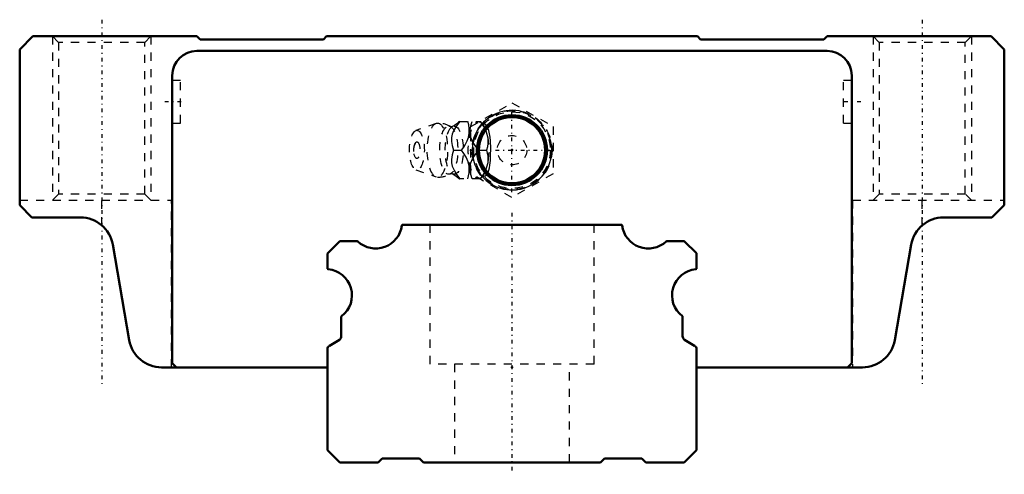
# Model space of a CAD drawing. Header units: millimetres. Extents: x -60 to 60, y -1 to 54.
import ezdxf

# ---------------------------------------------------------------- set-up
doc = ezdxf.new("R2010")
doc.units = ezdxf.units.MM
doc.linetypes.add('Center', pattern=[1.5, 0.45, -0.5, 0.05, -0.5])
doc.linetypes.add('Dashed', pattern=[2, 1, -1])
for name, color, linetype, lineweight in [('2d ConnectionPoints', 7, 'Continuous', 50), ('AM_0', 7, 'Continuous', 50), ('AM_5', 3, 'Continuous', 25), ('AM_7', 7, 'Center', 25), ('AM_9', 6, 'Dashed', 25)]:
    doc.layers.add(name, color=color, linetype=linetype, lineweight=lineweight)

# ---------------------------------------------------------------- blocks, each defined once
blk = doc.blocks.new('1_B_PT1_8_grease_nipple_joint1_SVR_0_in_v1gr7g5ex0c9zgsm2a0cff2at________2')
at = {"layer": 'AM_5', "linetype": 'Dashed'}
blk.add_arc((0, 38.1), 4.28, 75, 15, dxfattribs=at)
at = {"layer": 'AM_7'}
for p, q in [((0, 32.98), (0, 43.22)), ((-5.12, 38.1), (5.12, 38.1))]:
    blk.add_line(p, q, dxfattribs=at)
at = {"layer": 'AM_9'}
for p, q in [((-5, 40.99), (0, 43.87)), ((0, 43.87), (5, 40.99)), ((-9.25, 41.37), (-11.71, 40.5)), ((-6.42, 41.6), (-3.85, 41.6)), ((-5, 35.21), (-5, 40.99)), ((-3.56, 41.25), (-3.85, 41.6)), ((5, 40.99), (5, 35.21)), ((-7.13, 38.1), (-6.14, 38.1)), ((-4.1, 38.1), (-3.12, 38.1)), ((-11.71, 35.7), (-9.25, 34.83)), ((0, 32.33), (-5, 35.21)), ((-3.85, 34.6), (-3.56, 34.95)), ((5, 35.21), (0, 32.33)), ((-3.85, 34.6), (-6.42, 34.6))]:
    blk.add_line(p, q, dxfattribs=at)
for points in [[(-7.26, 40.98), (-7.27, 40.98), (-7.31, 40.97), (-7.38, 40.96), (-7.45, 40.97), (-7.48, 40.98), (-7.48, 40.98)], [(-6.37, 41.6), (-6.77, 41.05), (-7.11, 40.47), (-7.28, 40.06), (-7.37, 39.64), (-7.37, 39.14), (-7.29, 38.65), (-7.13, 38.1)], [(-6.41, 41.61), (-6.52, 41.51), (-6.73, 41.33), (-6.98, 41.15), (-7.27, 40.98)], [(-6.14, 38.1), (-5.89, 38.46), (-5.66, 38.83), (-5.47, 39.23), (-5.32, 39.63), (-5.21, 40.19), (-5.21, 40.76), (-5.28, 41.19), (-5.39, 41.6)], [(-4.1, 38.1), (-4.5, 38.65), (-4.84, 39.23), (-5.01, 39.64), (-5.1, 40.06), (-5.1, 40.56), (-5.02, 41.05), (-4.86, 41.6)], [(-3.87, 41.6), (-3.62, 41.24), (-3.39, 40.87), (-3.2, 40.47), (-3.05, 40.07), (-2.94, 39.51), (-2.94, 38.94), (-3, 38.51), (-3.12, 38.1)], [(-3.56, 34.94), (-3.51, 34.92), (-3.38, 34.91), (-3.25, 34.96), (-3.13, 35.06), (-3.02, 35.22), (-2.92, 35.42), (-2.84, 35.66), (-2.76, 35.95), (-2.71, 36.26), (-2.64, 36.83), (-2.6, 37.42), (-2.59, 38.33), (-2.63, 39.24), (-2.67, 39.67), (-2.73, 40.09), (-2.82, 40.48), (-2.93, 40.81), (-3.05, 41.03), (-3.19, 41.19), (-3.31, 41.27), (-3.43, 41.29), (-3.56, 41.26)], [(-7.13, 38.1), (-7.29, 37.55), (-7.38, 36.97), (-7.37, 36.56), (-7.28, 36.14), (-7.06, 35.64), (-6.77, 35.15), (-6.37, 34.6)], [(-5.39, 34.6), (-5.29, 34.96), (-5.22, 35.33), (-5.2, 35.73), (-5.22, 36.13), (-5.36, 36.69), (-5.6, 37.26), (-5.85, 37.69), (-6.14, 38.1)], [(-4.86, 34.6), (-5.02, 35.15), (-5.11, 35.73), (-5.1, 36.14), (-5.01, 36.56), (-4.8, 37.06), (-4.5, 37.55), (-4.1, 38.1)], [(-3.12, 38.1), (-3.02, 37.74), (-2.95, 37.37), (-2.93, 36.97), (-2.95, 36.57), (-3.09, 36.01), (-3.33, 35.44), (-3.58, 35.01), (-3.87, 34.6)], [(-7.48, 35.22), (-7.48, 35.22), (-7.44, 35.23), (-7.37, 35.24), (-7.29, 35.23), (-7.26, 35.22)], [(-7.27, 35.22), (-7.07, 35.11), (-6.82, 34.94), (-6.6, 34.77), (-6.42, 34.61), (-6.41, 34.6)]]:
    blk.add_lwpolyline(points, dxfattribs=at)
for radius in [4.88, 4.86, 4.8, 4.67, 4.06, 1.8]:
    blk.add_circle((0, 38.1), radius, dxfattribs=at)
for centre, radius, start, end in [((-9.09, 38.1), 3.3, 60.8606, 90), ((-10.18, 38.1), 1.82, 153.7155, 206.2845), ((-9.09, 38.1), 3.3, 270, 299.1394)]:
    blk.add_arc(centre, radius, start, end, dxfattribs=at)
for centre, major_axis in [((-9.09, 38.1), (0, 3.3)), ((-7.71, 38.1), (0, 2.94)), ((-7.04, 38.1), (0, 2.94)), ((-11.59, 38.1), (0, 2.42)), ((-11.59, 38.1), (0, 1.01))]:
    blk.add_ellipse(centre, major_axis=major_axis, ratio=0.374607, dxfattribs=at)
for major_axis, start_param, end_param in [((0, 3.44), 5.871519, 9.836445), ((0, -3.44), 0.411667, 2.729926)]:
    blk.add_ellipse((-4.08, 38.1), major_axis=major_axis, ratio=0.374607, start_param=start_param, end_param=end_param, dxfattribs=at)
blk = doc.blocks.new('2_SVR_45LC1SSB_PT1_81_Slide_0_in_v1gr7g5ex0c9zgsm2a0cff2at________2')
at = {"layer": 'AM_0'}
for p, q in [((-58.4, 52), (-60, 50.4)), ((-38.4, 52), (-58.4, 52)), ((-38.01, 51.6), (-38.4, 52)), ((-22.6, 52), (-22.99, 51.6)), ((22.6, 52), (-22.6, 52)), ((22.99, 51.6), (22.6, 52)), ((38.4, 52), (38.01, 51.6)), ((58.4, 52), (38.4, 52)), ((60, 50.4), (58.4, 52)), ((-22.99, 51.6), (-38.01, 51.6)), ((38.01, 51.6), (22.99, 51.6)), ((-60, 50.4), (-60, 31.4)), ((38.4, 50.2), (-38.4, 50.2)), ((60, 31.4), (60, 50.4)), ((-41.4, 47.2), (-41.4, 12.1)), ((41.4, 12.1), (41.4, 47.2)), ((-60, 31.4), (-58.5, 29.9)), ((58.5, 29.9), (60, 31.4)), ((-58.5, 29.9), (-52.6, 29.9)), ((52.6, 29.9), (58.5, 29.9)), ((-48.66, 26.58), (-46.64, 14.92)), ((46.64, 14.92), (48.66, 26.58)), ((-41.4, 12.1), (-40.9, 11.6)), ((40.9, 11.6), (41.4, 12.1)), ((-42.7, 11.6), (-22.5, 11.6)), ((22.5, 11.6), (42.7, 11.6))]:
    blk.add_line(p, q, dxfattribs=at)
for radius in [4.27, 4.04]:
    blk.add_circle((0, 38.1), radius, dxfattribs=at)
for centre, radius, start, end in [((-38.4, 47.2), 3, 90, 180), ((38.4, 47.2), 3, 360, 90), ((-52.6, 25.9), 4, 9.8115, 90), ((52.6, 25.9), 4, 90, 170.1885), ((-42.7, 15.6), 4, 189.8115, 270), ((42.7, 15.6), 4, 270, 350.1885)]:
    blk.add_arc(centre, radius, start, end, dxfattribs=at)
at = {"layer": 'AM_5', "linetype": 'Dashed'}
for p, q in [((-56, 52), (-56, 32)), ((-44, 52), (-44, 32)), ((44, 52), (44, 32)), ((56, 52), (56, 32))]:
    blk.add_line(p, q, dxfattribs=at)
at = {"layer": 'AM_5'}
blk.add_arc((0, 38.1), 4.86, 75, 15, dxfattribs=at)
at = {"layer": 'AM_7'}
for p, q in [((-50, 54.02), (-50, 9.58)), ((50, 54.02), (50, 9.58)), ((-40.3, 44), (-42.5, 44)), ((42.5, 44), (40.3, 44))]:
    blk.add_line(p, q, dxfattribs=at)
at = {"layer": 'AM_9'}
for p, q in [((-56, 52), (-55.25, 51.25)), ((-44.75, 51.25), (-44, 52)), ((44, 52), (44.75, 51.25)), ((55.25, 51.25), (56, 52)), ((-55.25, 51.25), (-55.25, 32.75)), ((-44.75, 51.25), (-55.25, 51.25)), ((-44.75, 32.75), (-44.75, 51.25)), ((44.75, 51.25), (44.75, 32.75)), ((55.25, 51.25), (44.75, 51.25)), ((55.25, 32.75), (55.25, 51.25)), ((-40.4, 46.6), (-41.4, 46.6)), ((-40.4, 41.4), (-40.4, 46.6)), ((40.4, 41.4), (40.4, 46.6)), ((41.4, 46.6), (40.4, 46.6)), ((-41.4, 41.4), (-40.4, 41.4)), ((40.4, 41.4), (41.4, 41.4)), ((-55.25, 32.75), (-56, 32)), ((-44.75, 32.75), (-55.25, 32.75)), ((-44, 32), (-44.75, 32.75)), ((44.75, 32.75), (44, 32)), ((55.25, 32.75), (44.75, 32.75)), ((56, 32), (55.25, 32.75)), ((-60, 32), (-41.5, 32)), ((-50, 28.94), (-50, 32)), ((-41.5, 11.6), (-41.5, 32)), ((41.5, 32), (60, 32)), ((41.5, 32), (41.5, 11.6)), ((50, 28.94), (50, 32))]:
    blk.add_line(p, q, dxfattribs=at)
blk = doc.blocks.new('3_SVR_45LC57022_5_R_Track_0_in_v1gr7g5ex0c9zgsm2a0cff2at________2')
at = {"layer": 'AM_0'}
for p, q in [((13.32, 29), (-13.32, 29)), ((-21, 27), (-22.5, 25.5)), ((-18.86, 27), (-21, 27)), ((20.96, 27), (18.86, 27)), ((22.47, 25.53), (21.03, 26.97)), ((-22.5, 25.5), (-22.5, 23.69)), ((22.5, 23.69), (22.5, 25.46)), ((-20.8, 17.78), (-20.8, 15.4)), ((20.8, 15.4), (20.8, 17.78)), ((-21.04, 14.97), (-22.26, 14.23)), ((22.26, 14.23), (21.04, 14.97)), ((-22.5, 13.8), (-22.5, 1.5)), ((22.5, 1.5), (22.5, 13.8)), ((-22.5, 1.5), (-21, 0)), ((21, 0), (22.5, 1.5)), ((-21, 0), (-16.3, 0)), ((-16.3, 0), (-15.81, 0.5)), ((-15.81, 0.5), (-11.29, 0.5)), ((-11.29, 0.5), (-10.8, 0)), ((-10.8, 0), (10.8, 0)), ((10.8, 0), (11.29, 0.5)), ((11.29, 0.5), (15.81, 0.5)), ((15.81, 0.5), (16.3, 0)), ((16.3, 0), (21, 0))]:
    blk.add_line(p, q, dxfattribs=at)
for centre, radius, start, end in [((-16.6, 29.3), 3.2, 226.6582, 353.0379), ((-13.32, 28.9), 0.1, 90, 173.0379), ((13.32, 28.9), 0.1, 6.962, 90), ((16.6, 29.3), 3.2, 186.9621, 313.3418), ((-18.86, 26.9), 0.1, 46.6582, 90), ((18.86, 26.9), 0.1, 90, 133.3418), ((20.96, 26.9), 0.1, 45, 90), ((22.4, 25.46), 0.1, 360, 45), ((-22.4, 23.69), 0.1, 180, 264.7841), ((-22.7, 20.4), 3.2, 307.3052, 84.7841), ((22.7, 20.4), 3.2, 95.2159, 232.6948), ((22.4, 23.69), 0.1, 275.2159, 0), ((-20.7, 17.78), 0.1, 127.3052, 180), ((20.7, 17.78), 0.1, 0, 52.6948), ((-21.3, 15.4), 0.5, 301.439, 0), ((21.3, 15.4), 0.5, 180, 238.561), ((-22, 13.8), 0.5, 121.439, 180), ((22, 13.8), 0.5, 0, 58.561)]:
    blk.add_arc(centre, radius, start, end, dxfattribs=at)
at = {"layer": 'AM_7'}
blk.add_line((0, 30.45), (0, -1.45), dxfattribs=at)
at = {"layer": 'AM_9'}
for p, q in [((-10, 29), (-10, 12)), ((10, 12), (10, 29)), ((10, 12), (-10, 12)), ((-7, 12), (-7, 0)), ((7, 0), (7, 12))]:
    blk.add_line(p, q, dxfattribs=at)

msp = doc.modelspace()

# ---------------------------------------------------------------- linework, layer by layer
at = {"layer": '2d ConnectionPoints'}
for p in [(0, 38.1), (0, 38.1), (0, 11.6), (0, 11.6), (0, 0), (0, 0)]:
    msp.add_point(p, dxfattribs=at)

# ---------------------------------------------------------------- block references
for name in ['2_SVR_45LC1SSB_PT1_81_Slide_0_in_v1gr7g5ex0c9zgsm2a0cff2at________2', '1_B_PT1_8_grease_nipple_joint1_SVR_0_in_v1gr7g5ex0c9zgsm2a0cff2at________2', '3_SVR_45LC57022_5_R_Track_0_in_v1gr7g5ex0c9zgsm2a0cff2at________2']:
    msp.add_blockref(name, (0, 0))

doc.saveas('drawing.dxf')
